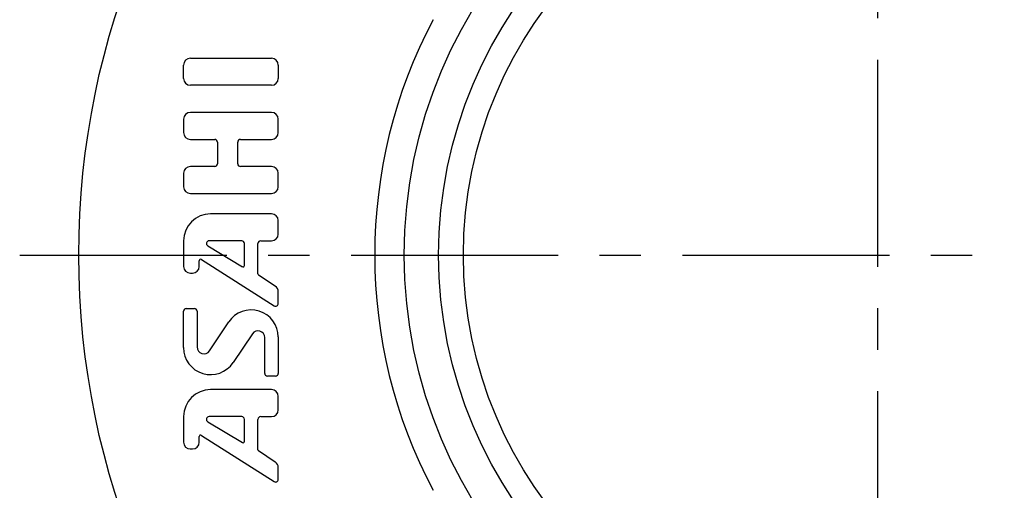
# Model space of a CAD drawing. Extents: x -73 to 156, y -72 to 157.
# Tile 2 of 9: x -73 to 11, y -20 to 20. Entities that reach past the tile are written whole.
import ezdxf

# ---------------------------------------------------------------- set-up
doc = ezdxf.new("R2010")
doc.units = 0
doc.header["$LTSCALE"] = 14
doc.linetypes.add('CENTER', pattern=[2, 1.25, -0.25, 0.25, -0.25])
doc.layers.get('0').update_dxf_attribs({"linetype": 'CONTINUOUS'})
doc.layers.add('1', color=3, linetype='CONTINUOUS')
doc.layers.add('CENTER', color=1, linetype='CENTER')

msp = doc.modelspace()

# ---------------------------------------------------------------- linework, layer by layer
for radius in [67.5, 40, 37.096, 35]:
    msp.add_circle((0, 0), radius)
msp.add_arc((0, 0), 42.5, 152.10464, 207.89536)
at = {"layer": '1'}
for p, q in [((-58.65, 14.91), (-58.65, 16.053)), ((-58.079, 16.624), (-51.222, 16.624)), ((-50.65, 16.053), (-50.65, 14.91)), ((-51.222, 14.339), (-58.079, 14.339)), ((-51.222, 12.053), (-58.079, 12.053)), ((-58.65, 11.482), (-58.65, 10.339)), ((-50.65, 10.339), (-50.65, 11.482)), ((-58.079, 9.767), (-56.022, 9.767)), ((-55.793, 9.539), (-55.793, 7.71)), ((-54.079, 7.71), (-54.079, 9.539)), ((-53.85, 9.767), (-51.222, 9.767)), ((-58.65, 6.91), (-58.65, 5.767)), ((-56.022, 7.482), (-58.079, 7.482)), ((-51.222, 7.482), (-53.85, 7.482)), ((-50.65, 5.767), (-50.65, 6.91)), ((-58.079, 5.196), (-51.222, 5.196)), ((-51.222, 3.482), (-56.365, 3.482)), ((-50.65, 1.767), (-50.65, 2.91)), ((-58.65, 1.196), (-58.65, -0.964)), ((-53.736, 1.196), (-56.492, 1.196)), ((-53.508, -0.888), (-53.508, 0.967)), ((-52.365, -1.6), (-52.365, 0.967)), ((-52.136, 1.196), (-51.222, 1.196)), ((-56.609, 0.771), (-53.681, -0.986)), ((-57.323, -0.964), (-57.323, -0.48)), ((-57.148, -0.384), (-51.002, -4.295)), ((-58.079, -1.535), (-57.895, -1.535)), ((-50.905, -2.635), (-52.314, -1.695)), ((-50.65, -4.102), (-50.65, -3.11)), ((-58.65, -7.826), (-58.65, -4.747)), ((-58.422, -4.518), (-57.736, -4.518)), ((-57.508, -4.747), (-57.508, -7.774)), ((-56.461, -8.091), (-54.838, -5.657)), ((-52.84, -6.66), (-54.463, -9.094)), ((-51.793, -10.004), (-51.793, -6.977)), ((-50.65, -6.925), (-50.65, -10.004)), ((-50.879, -10.233), (-51.565, -10.233)), ((-51.222, -11.376), (-56.365, -11.376)), ((-50.65, -13.09), (-50.65, -11.947)), ((-58.65, -13.661), (-58.65, -15.821)), ((-56.609, -14.086), (-53.681, -15.843)), ((-53.736, -13.661), (-56.492, -13.661)), ((-53.508, -15.745), (-53.508, -13.89)), ((-52.365, -16.457), (-52.365, -13.89)), ((-52.136, -13.661), (-51.222, -13.661)), ((-57.323, -15.821), (-57.323, -15.337)), ((-57.148, -15.241), (-51.002, -19.152)), ((-58.084, -16.393), (-57.9, -16.393)), ((-50.903, -17.492), (-52.312, -16.552)), ((-50.649, -18.959), (-50.649, -17.967))]:
    msp.add_line(p, q, dxfattribs=at)
for centre, radius, start, end in [((-58.079, 16.053), 0.571, 90, 180), ((-51.222, 16.053), 0.571, 0, 90), ((-58.079, 14.91), 0.571, 180, 270), ((-51.222, 14.91), 0.571, 270, 0), ((-58.079, 11.482), 0.571, 90, 180), ((-51.222, 11.482), 0.571, 0, 90), ((-58.079, 10.339), 0.571, 180, 270), ((-51.222, 10.339), 0.571, 270, 0), ((-56.022, 9.539), 0.229, 0, 90), ((-53.85, 9.539), 0.229, 90, 180), ((-56.022, 7.71), 0.229, 270, 0), ((-53.85, 7.71), 0.229, 180, 270), ((-58.079, 6.91), 0.571, 90, 180), ((-51.222, 6.91), 0.571, 0, 90), ((-58.079, 5.767), 0.571, 180, 270), ((-51.222, 5.767), 0.571, 270, 0), ((-56.365, 1.196), 2.286, 90, 180), ((-51.222, 2.91), 0.571, 0, 90), ((-51.222, 1.767), 0.571, 270, 0), ((-56.492, 0.967), 0.229, 90, 239.03624), ((-53.736, 0.967), 0.229, 0, 90), ((-52.136, 0.967), 0.229, 90, 180), ((-57.209, -0.48), 0.114, 57.52881, 180), ((-58.079, -0.964), 0.571, 180, 270), ((-57.895, -0.964), 0.571, 270, 0), ((-53.622, -0.888), 0.114, 239.03624, 0), ((-52.25, -1.6), 0.114, 180, 236.30993), ((-51.222, -3.11), 0.571, 0, 56.30993), ((-50.879, -4.102), 0.229, 237.52881, 0), ((-58.422, -4.747), 0.229, 90, 180), ((-57.736, -4.747), 0.229, 0, 90), ((-52.936, -6.925), 2.286, 0, 146.30993), ((-52.365, -6.977), 0.571, 0, 146.30993), ((-56.365, -7.826), 2.286, 180, 326.30993), ((-56.936, -7.774), 0.571, 180, 326.30993), ((-51.565, -10.004), 0.229, 180, 270), ((-50.879, -10.004), 0.229, 270, 0), ((-56.365, -13.661), 2.286, 90, 180), ((-51.222, -11.947), 0.571, 0, 90), ((-51.222, -13.09), 0.571, 270, 0), ((-56.492, -13.89), 0.229, 90, 239.03624), ((-53.736, -13.89), 0.229, 0, 90), ((-52.136, -13.89), 0.229, 90, 180), ((-57.209, -15.337), 0.114, 57.52881, 180), ((-53.622, -15.745), 0.114, 239.03624, 0), ((-58.079, -15.821), 0.571, 180, 270), ((-57.895, -15.821), 0.571, 270, 0), ((-52.249, -16.457), 0.114, 180, 236.30993), ((-51.22, -17.967), 0.571, 0, 56.30993), ((-50.879, -18.959), 0.229, 237.52881, 0)]:
    msp.add_arc(centre, radius, start, end, dxfattribs=at)
at = {"layer": 'CENTER'}
for p, q in [((0, 72.5), (0, -72.5)), ((-72.5, 0), (72.5, 0))]:
    msp.add_line(p, q, dxfattribs=at)

doc.saveas('drawing.dxf')
